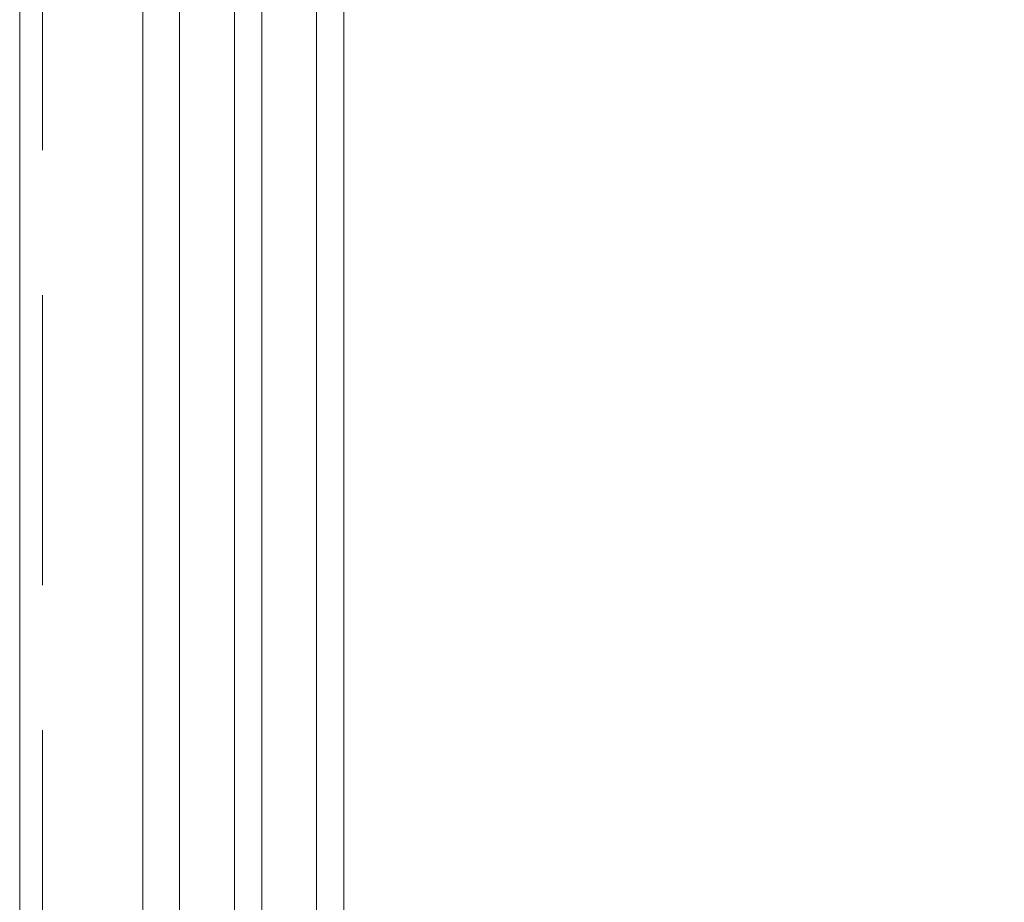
# Model space of a CAD drawing. Header units: millimetres. Extents: x 144573 to 336993, y 74252 to 247042.
# Tile 23 of 256: x 146721 to 146937, y 180171 to 180364. Entities that reach past the tile are written whole.
import ezdxf

# ---------------------------------------------------------------- set-up
doc = ezdxf.new("R2010")
doc.units = ezdxf.units.MM
doc.linetypes.add('ČÁRKOVANÁ', pattern=[19.05, 12.7, -6.35])
doc.layers.add('FASÁDA DETAILNÍ', color=255, linetype='Continuous', lineweight=0)

msp = doc.modelspace()

# ---------------------------------------------------------------- linework, layer by layer
at = {"layer": 'FASÁDA DETAILNÍ'}
for p, q in [((146748.48, 179500.759), (146748.48, 180463.37)), ((146756.48, 180463.37), (146756.48, 179500.759)), ((146768.48, 179500.759), (146768.48, 180463.37)), ((146774.48, 180463.37), (146774.48, 179500.759)), ((146786.48, 179500.759), (146786.48, 180463.37)), ((146792.48, 180463.37), (146792.48, 179500.759))]:
    msp.add_line(p, q, dxfattribs=at)
msp.add_lwpolyline([(173301.48, 174615.259), (146721.48, 174615.259), (146721.48, 198295.259), (173301.48, 198295.259)], close=True, dxfattribs=at)
at = {"layer": 'FASÁDA DETAILNÍ', "linetype": 'ČÁRKOVANÁ', "ltscale": 5}
msp.add_lwpolyline([(173296.48, 174620.259), (146726.48, 174620.259), (146726.48, 198290.259), (173296.48, 198290.259)], close=True, dxfattribs=at)

doc.saveas('drawing.dxf')
